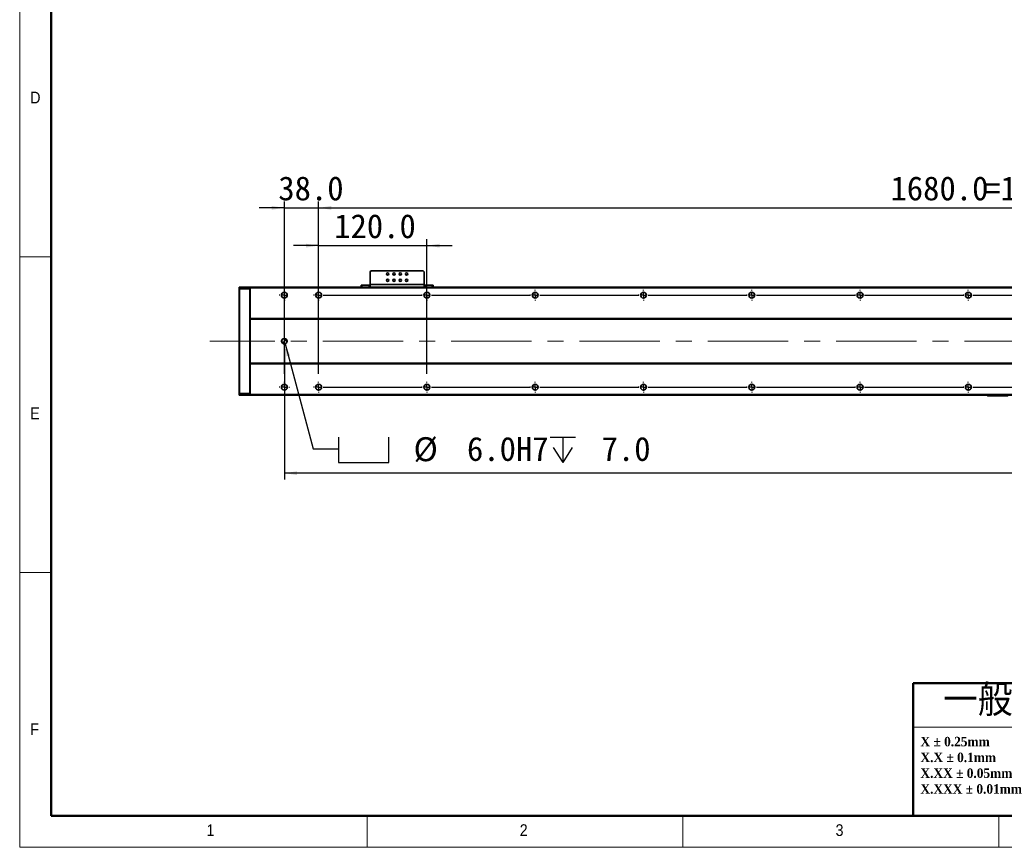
# Model space of a CAD drawing. Header units: millimetres. Extents: x 35 to 2905, y 35 to 2044.
# Tile 1 of 6: x 35 to 1126, y 35 to 952. Entities that reach past the tile are written whole.
import ezdxf

# ---------------------------------------------------------------- set-up
doc = ezdxf.new("R2010")
doc.units = ezdxf.units.MM
doc.header["$LTSCALE"] = 7
doc.linetypes.add('CENTERX2', pattern=[20.32, 12.7, -2.54, 2.54, -2.54])
doc.layers.add('黑色实线', color=7, linetype='Continuous')
doc.styles.add('SLDTEXTSTYLE1', font='Gothic.ttf', dxfattribs={"width": 0.913})
doc.styles.add('SLDTEXTSTYLE2', font='timesbd.ttf', dxfattribs={"width": 0.933})
doc.styles.add('SLDTEXTSTYLE4', font='txt', dxfattribs={"bigfont": 'bigfont'})
doc.styles.add('SLDTEXTSTYLE8', font='txt')
doc.dimstyles.new('SLDDIMSTYLE0', dxfattribs={"dimtxt": 26.6, "dimasz": 14, "dimexe": 0, "dimexo": 0.0625, "dimgap": 6.65, "dimtad": 2, "dimdec": 1, "dimrnd": 1e-09, "dimzin": 4, "dimdsep": 46, "dimtxsty": 'SLDTEXTSTYLE8', "dimsah": 1, "dimcen": 0.09, "dimadec": 0, "dimazin": 1, "dimtfac": 1, "dimtdec": 1, "dimtmove": 0, "dimatfit": 0, "dimfxl": 0, "dimfrac": 2, "dimtolj": 1, "dimtzin": 12, "dimarcsym": 0})
doc.dimstyles.new('SLDDIMSTYLE5', dxfattribs={"dimtxt": 26.6, "dimasz": 14, "dimexe": 0, "dimexo": 0.0625, "dimgap": 6.65, "dimtad": 2, "dimdec": 1, "dimrnd": 1e-09, "dimzin": 4, "dimdsep": 46, "dimtxsty": 'SLDTEXTSTYLE8', "dimsah": 1, "dimcen": 0.09, "dimadec": 0, "dimazin": 1, "dimtfac": 1, "dimtdec": 1, "dimtofl": 0, "dimtmove": 0, "dimatfit": 3, "dimfxl": 0, "dimfrac": 2, "dimtolj": 1, "dimtzin": 12, "dimarcsym": 0})
doc.dimstyles.new('SLDDIMSTYLE7', dxfattribs={"dimtxt": 26.6, "dimasz": 14, "dimexe": 0, "dimexo": 0.0625, "dimgap": 6.65, "dimtad": 0, "dimtih": 1, "dimtoh": 1, "dimdec": 1, "dimrnd": 1e-09, "dimzin": 4, "dimdsep": 46, "dimtxsty": 'SLDTEXTSTYLE8', "dimsah": 1, "dimcen": 0, "dimadec": 0, "dimazin": 1, "dimtfac": 1, "dimtdec": 1, "dimtofl": 0, "dimtmove": 0, "dimatfit": 3, "dimfxl": 0, "dimfrac": 2, "dimtolj": 1, "dimtzin": 12, "dimarcsym": 0})

# ---------------------------------------------------------------- blocks, each defined once
blk = doc.blocks.new('SW_NOTE_1')
at = {"color": 0, "linetype": 'Continuous', "lineweight": 0, "char_height": 10.5, "attachment_point": 1, "style": 'SLDTEXTSTYLE2'}
for s, insert in [('X ± 0.25mm ', (0, 13.8)), ('X.X ± 0.1mm', (0, -3.7))]:
    blk.add_mtext(s, dxfattribs=dict(at, insert=insert))
blk = doc.blocks.new('SW_NOTE_2')
at = {"color": 0, "linetype": 'Continuous', "lineweight": 0, "char_height": 10.5, "attachment_point": 1, "style": 'SLDTEXTSTYLE2'}
for s, insert in [('X.XX ± 0.05mm', (0, 13.8)), ('X.XXX ± 0.01mm', (0, -3.7))]:
    blk.add_mtext(s, dxfattribs=dict(at, insert=insert))
blk = doc.blocks.new('SW_SYMBOL_HOLE_SPOT')
at = {"layer": '黑色实线', "color": 0}
for p, q in [((0, 6125), (0, 525)), ((11200, 525), (11200, 6125)), ((0, 525), (11200, 525))]:
    blk.add_line(p, q, dxfattribs=at)
blk = doc.blocks.new('SW_SYMBOL_HOLE_DEPTH')
at = {"layer": '黑色实线', "color": 0}
for p, q in [((0, 6125), (5600, 6125)), ((2800, 6125), (2800, 525)), ((700, 3885), (2800, 525)), ((4900, 3885), (2800, 525))]:
    blk.add_line(p, q, dxfattribs=at)
blk = doc.blocks.new('_D_20')
at = {"layer": '黑色实线'}
for p, q in [((329.1, 593.1), (360.3, 476.5)), ((360.3, 476.5), (388.3, 476.5))]:
    blk.add_line(p, q, dxfattribs=at)
blk.add_solid([(329.1, 593.1), (330.7, 579), (334.7, 580.1)], dxfattribs=at)
at = {"layer": '黑色实线', "xscale": 0.004985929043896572, "yscale": 0.004985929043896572, "zscale": 0.004985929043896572}
for name, p in [('SW_SYMBOL_HOLE_SPOT', (388.3, 458.9)), ('SW_SYMBOL_HOLE_DEPTH', (622.9, 458.9))]:
    blk.add_blockref(name, p, dxfattribs=at)
at = {"layer": '黑色实线', "char_height": 26.6, "attachment_point": 1, "style": 'SLDTEXTSTYLE8'}
for s, insert in [('%%c', (471.5, 489.6)), (' 6.0H7 ', (512.6, 489.9)), (' 7.0', (661.8, 489.9))]:
    blk.add_mtext(s, dxfattribs=dict(at, insert=insert))
blk = doc.blocks.new('_D_22')
at = {"layer": '黑色实线'}
for p, q in [((328.3, 587.1), (328.3, 442.7)), ((2084.3, 581.6), (2084.3, 442.7)), ((2084.3, 449.7), (328.3, 449.7))]:
    blk.add_line(p, q, dxfattribs=at)
for points in [[(328.3, 449.7), (342.3, 447.6), (342.3, 451.8)], [(2084.3, 449.7), (2070.3, 451.8), (2070.3, 447.6)]]:
    blk.add_solid(points, dxfattribs=at)
at = {"layer": '黑色实线', "insert": (1155.8, 484.6), "char_height": 26.6, "attachment_point": 1, "style": 'SLDTEXTSTYLE8'}
blk.add_mtext('1756.0', dxfattribs=at)
blk = doc.blocks.new('_D_25')
at = {"layer": '黑色实线'}
for p, q in [((366.3, 661.7), (366.3, 750.8)), ((366.3, 743.8), (2046.3, 743.8)), ((2046.3, 661.7), (2046.3, 750.8))]:
    blk.add_line(p, q, dxfattribs=at)
for points in [[(366.3, 743.8), (380.3, 741.7), (380.3, 745.9)], [(2046.3, 743.8), (2032.3, 745.9), (2032.3, 741.7)]]:
    blk.add_solid(points, dxfattribs=at)
at = {"layer": '黑色实线', "char_height": 26.6, "attachment_point": 1, "style": 'SLDTEXTSTYLE8'}
for s, insert in [('1680.0', (1000, 778.7)), ('=14×120.0(PITCH)', (1104, 778.7))]:
    blk.add_mtext(s, dxfattribs=dict(at, insert=insert))
blk = doc.blocks.new('_D_26')
at = {"layer": '黑色实线'}
for p, q in [((328.3, 743.8), (300.3, 743.8)), ((328.3, 559.7), (328.3, 750.8)), ((328.3, 743.8), (366.3, 743.8)), ((366.3, 559.7), (366.3, 750.8)), ((366.3, 743.8), (394.3, 743.8))]:
    blk.add_line(p, q, dxfattribs=at)
for points in [[(328.3, 743.8), (314.3, 745.9), (314.3, 741.7)], [(366.3, 743.8), (380.3, 741.7), (380.3, 745.9)]]:
    blk.add_solid(points, dxfattribs=at)
at = {"layer": '黑色实线', "insert": (321.6, 778.7), "char_height": 26.6, "attachment_point": 1, "style": 'SLDTEXTSTYLE8'}
blk.add_mtext('38.0', dxfattribs=at)
blk = doc.blocks.new('_D_28')
at = {"layer": '黑色实线'}
for p, q in [((366.3, 701.9), (338.3, 701.9)), ((366.3, 559.7), (366.3, 708.9)), ((366.3, 701.9), (486.3, 701.9)), ((486.3, 559.7), (486.3, 708.9)), ((486.3, 701.9), (514.3, 701.9))]:
    blk.add_line(p, q, dxfattribs=at)
for points in [[(366.3, 701.9), (352.3, 704), (352.3, 699.8)], [(486.3, 701.9), (500.3, 699.8), (500.3, 704)]]:
    blk.add_solid(points, dxfattribs=at)
at = {"layer": '黑色实线', "insert": (383.5, 736.8), "char_height": 26.6, "attachment_point": 1, "style": 'SLDTEXTSTYLE8'}
blk.add_mtext('120.0', dxfattribs=at)
blk = doc.blocks.new('SW_CENTERMARKSYMBOL_12')
at = {"layer": '黑色实线', "color": 0}
for p, q in [((-5.08, 0), (-5.84, 0)), ((0, 0), (-2.54, 0)), ((0, 5.08), (0, 5.84)), ((0, 0), (0, 2.54)), ((0, 0), (0, -2.54)), ((0, 0), (2.54, 0)), ((5.08, 0), (5.84, 0)), ((0, -5.08), (0, -5.84))]:
    blk.add_line(p, q, dxfattribs=at)
blk = doc.blocks.new('SW_CENTERMARKSYMBOL_13')
at = {"layer": '黑色实线', "color": 0}
for p, q in [((-163.08, 102), (-163.84, 102)), ((-158, 102), (-160.54, 102)), ((-158, 107.08), (-158, 107.84)), ((-158, 102), (-158, 104.54)), ((-158, 102), (-158, 99.46)), ((-158, 102), (-155.46, 102)), ((0, 102), (-2.54, 102)), ((0, 107.08), (0, 107.84)), ((0, 102), (0, 104.54)), ((0, 102), (0, 99.46)), ((0, 102), (2.54, 102)), ((5.08, 102), (5.84, 102)), ((-158, 96.92), (-158, 96.16)), ((-125.08, 0), (-125.84, 0)), ((-120, 0), (-122.54, 0)), ((-120, 5.08), (-120, 5.84)), ((-120, 0), (-120, 2.54)), ((-120, 0), (-120, -2.54)), ((-120, 0), (-117.46, 0)), ((-114.92, 0), (-5.08, 0)), ((-5.08, 0), (-5.84, 0)), ((0, 0), (-2.54, 0)), ((0, 0), (-2.54, 0)), ((0, 5.08), (0, 5.84)), ((0, 0), (0, 2.54)), ((0, 0), (0, 2.54)), ((0, 0), (0, -2.54)), ((0, 0), (2.54, 0)), ((0, 0), (0, -2.54)), ((0, 0), (2.54, 0)), ((5.08, 0), (5.84, 0)), ((5.08, 0), (114.92, 0)), ((114.92, 0), (114.16, 0)), ((120, 0), (117.46, 0)), ((120, 0), (117.46, 0)), ((120, 0), (117.46, 0)), ((120, 5.08), (120, 5.84)), ((120, 0), (120, 2.54)), ((120, 0), (120, 2.54)), ((120, 0), (120, 2.54)), ((120, 0), (120, -2.54)), ((120, 0), (122.54, 0)), ((120, 0), (120, -2.54)), ((120, 0), (122.54, 0)), ((120, 0), (120, -2.54)), ((120, 0), (122.54, 0)), ((125.08, 0), (125.84, 0)), ((125.08, 0), (234.92, 0)), ((234.92, 0), (234.16, 0)), ((240, 0), (237.46, 0)), ((240, 0), (237.46, 0)), ((240, 0), (237.46, 0)), ((240, 0), (237.46, 0)), ((240, 5.08), (240, 5.84)), ((240, 0), (240, 2.54)), ((240, 0), (240, 2.54)), ((240, 0), (240, 2.54)), ((240, 0), (240, 2.54)), ((240, 0), (240, -2.54)), ((240, 0), (242.54, 0)), ((240, 0), (240, -2.54)), ((240, 0), (242.54, 0)), ((240, 0), (240, -2.54)), ((240, 0), (242.54, 0)), ((240, 0), (240, -2.54)), ((240, 0), (242.54, 0)), ((245.08, 0), (245.84, 0)), ((245.08, 0), (354.92, 0)), ((354.92, 0), (354.16, 0)), ((360, 0), (357.46, 0)), ((360, 0), (357.46, 0)), ((360, 0), (357.46, 0)), ((360, 0), (357.46, 0)), ((360, 0), (357.46, 0)), ((360, 5.08), (360, 5.84)), ((360, 0), (360, 2.54)), ((360, 0), (360, 2.54)), ((360, 0), (360, 2.54)), ((360, 0), (360, 2.54)), ((360, 0), (360, 2.54)), ((360, 0), (360, -2.54)), ((360, 0), (362.54, 0)), ((360, 0), (360, -2.54)), ((360, 0), (362.54, 0)), ((360, 0), (360, -2.54)), ((360, 0), (362.54, 0)), ((360, 0), (360, -2.54)), ((360, 0), (362.54, 0)), ((360, 0), (360, -2.54)), ((360, 0), (362.54, 0)), ((365.08, 0), (365.84, 0)), ((365.08, 0), (474.92, 0)), ((474.92, 0), (474.16, 0)), ((480, 0), (477.46, 0)), ((480, 0), (477.46, 0)), ((480, 0), (477.46, 0)), ((480, 0), (477.46, 0)), ((480, 0), (477.46, 0)), ((480, 0), (477.46, 0)), ((480, 5.08), (480, 5.84)), ((480, 0), (480, 2.54)), ((480, 0), (480, 2.54)), ((480, 0), (480, 2.54)), ((480, 0), (480, 2.54)), ((480, 0), (480, 2.54)), ((480, 0), (480, 2.54)), ((480, 0), (480, -2.54)), ((480, 0), (482.54, 0)), ((480, 0), (480, -2.54)), ((480, 0), (482.54, 0)), ((480, 0), (480, -2.54)), ((480, 0), (482.54, 0)), ((480, 0), (480, -2.54)), ((480, 0), (482.54, 0)), ((480, 0), (480, -2.54)), ((480, 0), (482.54, 0)), ((480, 0), (480, -2.54)), ((480, 0), (482.54, 0)), ((485.08, 0), (485.84, 0)), ((485.08, 0), (594.92, 0)), ((594.92, 0), (594.16, 0)), ((600, 0), (597.46, 0)), ((600, 0), (597.46, 0)), ((600, 0), (597.46, 0)), ((600, 0), (597.46, 0)), ((600, 0), (597.46, 0)), ((600, 0), (597.46, 0)), ((600, 0), (597.46, 0)), ((600, 5.08), (600, 5.84)), ((600, 0), (600, 2.54)), ((600, 0), (600, 2.54)), ((600, 0), (600, 2.54)), ((600, 0), (600, 2.54)), ((600, 0), (600, 2.54)), ((600, 0), (600, 2.54)), ((600, 0), (600, 2.54)), ((600, 0), (600, -2.54)), ((600, 0), (602.54, 0)), ((600, 0), (600, -2.54)), ((600, 0), (602.54, 0)), ((600, 0), (600, -2.54)), ((600, 0), (602.54, 0)), ((600, 0), (600, -2.54)), ((600, 0), (602.54, 0)), ((600, 0), (600, -2.54)), ((600, 0), (602.54, 0)), ((600, 0), (600, -2.54)), ((600, 0), (602.54, 0)), ((600, 0), (600, -2.54)), ((600, 0), (602.54, 0)), ((605.08, 0), (605.84, 0)), ((605.08, 0), (714.92, 0)), ((-120, -5.08), (-120, -5.84)), ((0, -5.08), (0, -5.84)), ((120, -5.08), (120, -5.84)), ((240, -5.08), (240, -5.84)), ((360, -5.08), (360, -5.84)), ((480, -5.08), (480, -5.84)), ((600, -5.08), (600, -5.84))]:
    blk.add_line(p, q, dxfattribs=at)
blk = doc.blocks.new('SW_CENTERMARKSYMBOL_14')
at = {"layer": '黑色实线', "color": 0}
for p, q in [((-245.08, 0), (-245.84, 0)), ((-240, 0), (-242.54, 0)), ((-240, 5.08), (-240, 5.84)), ((-240, 0), (-240, 2.54)), ((-240, 0), (-240, -2.54)), ((-240, 0), (-237.46, 0)), ((-234.92, 0), (-125.08, 0)), ((-125.08, 0), (-125.84, 0)), ((-120, 0), (-122.54, 0)), ((-120, 0), (-122.54, 0)), ((-120, 5.08), (-120, 5.84)), ((-120, 0), (-120, 2.54)), ((-120, 0), (-120, 2.54)), ((-120, 0), (-120, -2.54)), ((-120, 0), (-117.46, 0)), ((-120, 0), (-120, -2.54)), ((-120, 0), (-117.46, 0)), ((-114.92, 0), (-114.16, 0)), ((-114.92, 0), (-5.08, 0)), ((-5.08, 0), (-5.84, 0)), ((0, 0), (-2.54, 0)), ((0, 0), (-2.54, 0)), ((0, 0), (-2.54, 0)), ((0, 5.08), (0, 5.84)), ((0, 0), (0, 2.54)), ((0, 0), (0, 2.54)), ((0, 0), (0, 2.54)), ((0, 0), (0, -2.54)), ((0, 0), (2.54, 0)), ((0, 0), (0, -2.54)), ((0, 0), (2.54, 0)), ((0, 0), (0, -2.54)), ((0, 0), (2.54, 0)), ((5.08, 0), (5.84, 0)), ((5.08, 0), (114.92, 0)), ((114.92, 0), (114.16, 0)), ((120, 0), (117.46, 0)), ((120, 0), (117.46, 0)), ((120, 0), (117.46, 0)), ((120, 0), (117.46, 0)), ((120, 5.08), (120, 5.84)), ((120, 0), (120, 2.54)), ((120, 0), (120, 2.54)), ((120, 0), (120, 2.54)), ((120, 0), (120, 2.54)), ((120, 0), (120, -2.54)), ((120, 0), (122.54, 0)), ((120, 0), (120, -2.54)), ((120, 0), (122.54, 0)), ((120, 0), (120, -2.54)), ((120, 0), (122.54, 0)), ((120, 0), (120, -2.54)), ((120, 0), (122.54, 0)), ((125.08, 0), (125.84, 0)), ((125.08, 0), (234.92, 0)), ((234.92, 0), (234.16, 0)), ((240, 0), (237.46, 0)), ((240, 0), (237.46, 0)), ((240, 0), (237.46, 0)), ((240, 0), (237.46, 0)), ((240, 0), (237.46, 0)), ((240, 5.08), (240, 5.84)), ((240, 0), (240, 2.54)), ((240, 0), (240, 2.54)), ((240, 0), (240, 2.54)), ((240, 0), (240, 2.54)), ((240, 0), (240, 2.54)), ((240, 0), (240, -2.54)), ((240, 0), (242.54, 0)), ((240, 0), (240, -2.54)), ((240, 0), (242.54, 0)), ((240, 0), (240, -2.54)), ((240, 0), (242.54, 0)), ((240, 0), (240, -2.54)), ((240, 0), (242.54, 0)), ((240, 0), (240, -2.54)), ((240, 0), (242.54, 0)), ((245.08, 0), (245.84, 0)), ((245.08, 0), (354.92, 0)), ((354.92, 0), (354.16, 0)), ((360, 0), (357.46, 0)), ((360, 0), (357.46, 0)), ((360, 0), (357.46, 0)), ((360, 0), (357.46, 0)), ((360, 0), (357.46, 0)), ((360, 0), (357.46, 0)), ((360, 5.08), (360, 5.84)), ((360, 0), (360, 2.54)), ((360, 0), (360, 2.54)), ((360, 0), (360, 2.54)), ((360, 0), (360, 2.54)), ((360, 0), (360, 2.54)), ((360, 0), (360, 2.54)), ((360, 0), (360, -2.54)), ((360, 0), (362.54, 0)), ((360, 0), (360, -2.54)), ((360, 0), (362.54, 0)), ((360, 0), (360, -2.54)), ((360, 0), (362.54, 0)), ((360, 0), (360, -2.54)), ((360, 0), (362.54, 0)), ((360, 0), (360, -2.54)), ((360, 0), (362.54, 0)), ((360, 0), (360, -2.54)), ((360, 0), (362.54, 0)), ((365.08, 0), (365.84, 0)), ((365.08, 0), (474.92, 0)), ((474.92, 0), (474.16, 0)), ((480, 0), (477.46, 0)), ((480, 0), (477.46, 0)), ((480, 0), (477.46, 0)), ((480, 0), (477.46, 0)), ((480, 0), (477.46, 0)), ((480, 0), (477.46, 0)), ((480, 0), (477.46, 0)), ((480, 5.08), (480, 5.84)), ((480, 0), (480, 2.54)), ((480, 0), (480, 2.54)), ((480, 0), (480, 2.54)), ((480, 0), (480, 2.54)), ((480, 0), (480, 2.54)), ((480, 0), (480, 2.54)), ((480, 0), (480, 2.54)), ((480, 0), (480, -2.54)), ((480, 0), (482.54, 0)), ((480, 0), (480, -2.54)), ((480, 0), (482.54, 0)), ((480, 0), (480, -2.54)), ((480, 0), (482.54, 0)), ((480, 0), (480, -2.54)), ((480, 0), (482.54, 0)), ((480, 0), (480, -2.54)), ((480, 0), (482.54, 0)), ((480, 0), (480, -2.54)), ((480, 0), (482.54, 0)), ((480, 0), (480, -2.54)), ((480, 0), (482.54, 0)), ((485.08, 0), (485.84, 0)), ((485.08, 0), (594.92, 0)), ((-240, -5.08), (-240, -5.84)), ((-120, -5.08), (-120, -5.84)), ((0, -5.08), (0, -5.84)), ((120, -5.08), (120, -5.84)), ((240, -5.08), (240, -5.84)), ((360, -5.08), (360, -5.84)), ((480, -5.08), (480, -5.84))]:
    blk.add_line(p, q, dxfattribs=at)
blk = doc.blocks.new('SW_DOWELSYMBOL_2')
at = {"linetype": 'Continuous', "lineweight": 18}
h = blk.add_hatch(color=0, dxfattribs=at)
edge = h.paths.add_edge_path(flags=0)
edge.add_arc((0, 0), 3, 180, 270)
edge.add_line((0, -3), (0, 0))
edge.add_line((0, 0), (-3, 0))
h = blk.add_hatch(color=0, dxfattribs=at)
edge = h.paths.add_edge_path(flags=0)
edge.add_arc((0, 0), 3, 0, 90)
edge.add_line((0, 3), (0, 0))
edge.add_line((0, 0), (3, 0))
at = {"layer": '黑色实线', "color": 0}
blk.add_circle((0, 0), 3, dxfattribs=at)

msp = doc.modelspace()

# ---------------------------------------------------------------- linework, layer by layer
at = {"color": 7, "linetype": 'Continuous', "lineweight": 18}
for p, q in [((35, 2044), (35, 35)), ((70, 2009), (70, 70)), ((35, 689.5), (70, 689.5)), ((70, 339.5), (35, 339.5)), ((1281, 168), (1025.29, 168)), ((70, 70), (2870, 70)), ((420, 35), (420, 70)), ((770, 70), (770, 35)), ((861, 70), (2870, 70)), ((1120, 35), (1120, 70)), ((35, 35), (2905, 35))]:
    msp.add_line(p, q, dxfattribs=at)
at = {"color": 7, "linetype": 'Continuous', "lineweight": 50}
for p, q in [((70, 2009), (70, 70)), ((1025.29, 217), (1025.29, 70)), ((1025.29, 217), (1281, 217)), ((70, 70), (2870, 70))]:
    msp.add_line(p, q, dxfattribs=at)
at = {"color": 7, "linetype": 'Continuous', "lineweight": 35}
for p, q in [((424.29, 673.8), (423.29, 672.8)), ((423.29, 672.8), (423.29, 659)), ((482.29, 673.8), (424.29, 673.8)), ((483.29, 672.8), (482.29, 673.8)), ((483.29, 659), (483.29, 672.8)), ((278.29, 655.7), (278.59, 656)), ((278.29, 653.87), (278.29, 655.7)), ((278.59, 656), (278.59, 654)), ((278.59, 656), (289.99, 656)), ((289.99, 654), (289.99, 656)), ((290.29, 655.7), (289.99, 656)), ((2122.29, 656), (290.29, 656)), ((290.29, 655), (290.29, 656)), ((2122.29, 655), (290.29, 655)), ((290.29, 621), (290.29, 655)), ((413.29, 656), (413.29, 658)), ((413.29, 658), (414.29, 658)), ((414.29, 658), (414.29, 656)), ((414.29, 658), (422.29, 658)), ((422.29, 658), (422.29, 656)), ((423.29, 658), (422.29, 658)), ((483.29, 659), (423.29, 659)), ((423.29, 656), (423.29, 659)), ((483.29, 659), (483.29, 656)), ((484.29, 658), (483.29, 658)), ((484.29, 658), (484.29, 656)), ((484.29, 658), (492.29, 658)), ((492.29, 656), (492.29, 658)), ((492.29, 658), (493.29, 658)), ((493.29, 658), (493.29, 656)), ((278.29, 653.87), (278.59, 654)), ((278.29, 538.12), (278.29, 653.87)), ((278.59, 654), (278.59, 538)), ((289.99, 654), (278.59, 654)), ((289.99, 538), (289.99, 654)), ((290.29, 653.87), (289.99, 654)), ((2122.29, 621), (290.29, 621)), ((290.29, 621), (290.29, 620.5)), ((2122.29, 620.5), (290.29, 620.5)), ((290.29, 571.5), (290.29, 620.5)), ((2122.29, 571.5), (290.29, 571.5)), ((290.29, 571), (290.29, 571.5)), ((2122.29, 571), (290.29, 571)), ((290.29, 537), (290.29, 571)), ((278.29, 536.3), (278.29, 538.12)), ((278.29, 538.12), (278.59, 538)), ((278.29, 536.3), (278.59, 536)), ((278.59, 538), (278.59, 536)), ((278.59, 538), (289.99, 538)), ((289.99, 536), (278.59, 536)), ((290.29, 538.12), (289.99, 538)), ((289.99, 536), (289.99, 538)), ((290.29, 536.3), (289.99, 536)), ((2122.29, 537), (290.29, 537)), ((290.29, 537), (290.29, 536)), ((2122.29, 536), (290.29, 536)), ((1107.29, 535.8), (1107.29, 536)), ((1107.29, 535.8), (1108.29, 535.8)), ((1107.29, 535.8), (1107.59, 535.5)), ((1108.42, 535.5), (1107.59, 535.5)), ((1108.29, 536), (1108.29, 535.8)), ((1108.29, 535.8), (1130.29, 535.8)), ((1108.42, 535.5), (1108.29, 535.8)), ((1130.17, 535.5), (1108.42, 535.5))]:
    msp.add_line(p, q, dxfattribs=at)
for centre, radius in [((442.79, 670.5), 1.25), ((449.79, 670.5), 1.25), ((456.79, 670.5), 1.25), ((463.79, 670.5), 1.25), ((442.79, 663.5), 1.25), ((449.79, 663.5), 1.25), ((456.79, 663.5), 1.25), ((463.79, 663.5), 1.25), ((328.29, 647), 3.3), ((366.29, 647), 3.3), ((486.29, 647), 3.3), ((606.29, 647), 3.3), ((726.29, 647), 3.3), ((846.29, 647), 3.3), ((966.29, 647), 3.3), ((1086.29, 647), 3.3), ((328.29, 596), 3), ((328.29, 545), 3.3), ((366.29, 545), 3.3), ((486.29, 545), 3.3), ((606.29, 545), 3.3), ((726.29, 545), 3.3), ((846.29, 545), 3.3), ((966.29, 545), 3.3), ((1086.29, 545), 3.3)]:
    msp.add_circle(centre, radius, dxfattribs=at)
at = {"layer": '黑色实线', "linetype": 'CENTERX2', "lineweight": 18}
msp.add_line((2166.74, 596), (245.84, 596), dxfattribs=at)

# ---------------------------------------------------------------- block references
at = {"color": 7, "linetype": 'Continuous', "lineweight": 0}
for name, p in [('SW_NOTE_1', (1033.26, 143.65)), ('SW_NOTE_2', (1033.26, 108.65))]:
    msp.add_blockref(name, p, dxfattribs=at)
at = {"layer": '黑色实线'}
for name, p in [('SW_CENTERMARKSYMBOL_13', (486.29, 545)), ('SW_CENTERMARKSYMBOL_14', (606.29, 647)), ('SW_DOWELSYMBOL_2', (328.29, 596)), ('SW_CENTERMARKSYMBOL_12', (328.29, 545))]:
    msp.add_blockref(name, p, dxfattribs=at)

# ---------------------------------------------------------------- texts
at = {"color": 7, "linetype": 'Continuous', "lineweight": 0, "attachment_point": 1}
for s, insert, char_height, style in [('D', (46.67, 872.52), 12.96, 'SLDTEXTSTYLE1'), ('E', (46.67, 522.52), 12.96, 'SLDTEXTSTYLE1'), ('一般公差', (1058.35, 215.56), 35, 'SLDTEXTSTYLE4'), ('F', (46.67, 172.52), 12.96, 'SLDTEXTSTYLE1'), ('1', (242.08, 60.52), 12.96, 'SLDTEXTSTYLE1'), ('2', (589.17, 60.52), 12.96, 'SLDTEXTSTYLE1'), ('3', (939.17, 60.52), 12.96, 'SLDTEXTSTYLE1')]:
    msp.add_mtext(s, dxfattribs=dict(at, insert=insert, char_height=char_height, style=style))

# ---------------------------------------------------------------- dimensions: what is measured, and where the dimension line sits
at = {"layer": '黑色实线'}
for base, p1, p2, dimstyle, picture, middle in [((366.29, 743.8), (328.29, 550.84), (366.29, 550.84), 'SLDDIMSTYLE0', '_D_26', (354.32, 743.8)), ((486.29, 701.94), (366.29, 550.84), (486.29, 550.84), 'SLDDIMSTYLE0', '_D_28', (425.87, 701.94)), ((328.29, 449.69), (2084.29, 590.46), (328.29, 596), 'SLDDIMSTYLE5', '_D_22', (1207.81, 449.69))]:
    dim = msp.add_linear_dim(base=base, p1=p1, p2=p2, dimstyle=dimstyle, dxfattribs=at)
    dim.commit()
    dim.dimension.update_dxf_attribs({"geometry": picture, "text_midpoint": middle, "dimtype": 160})
dim = msp.add_linear_dim(base=(2046.29, 743.8), p1=(366.29, 652.84), p2=(2046.29, 652.84), text='<>=14×120.0(PITCH)', dimstyle='SLDDIMSTYLE5', dxfattribs=at)
dim.commit()
dim.dimension.update_dxf_attribs({"geometry": '_D_25', "text_midpoint": (1196.69, 743.8), "dimtype": 160})
dim = msp.add_diameter_dim_2p(p1=(327.52, 598.89), p2=(329.07, 593.1), text='{\\fGDT;v} <>H7 {\\fGDT;x} 7.0\\P', dimstyle='SLDDIMSTYLE7', dxfattribs=at)
dim.commit()
dim.dimension.update_dxf_attribs({"geometry": '_D_20', "text_midpoint": (553.08, 476.46), "dimtype": 163})

doc.saveas('drawing.dxf')
